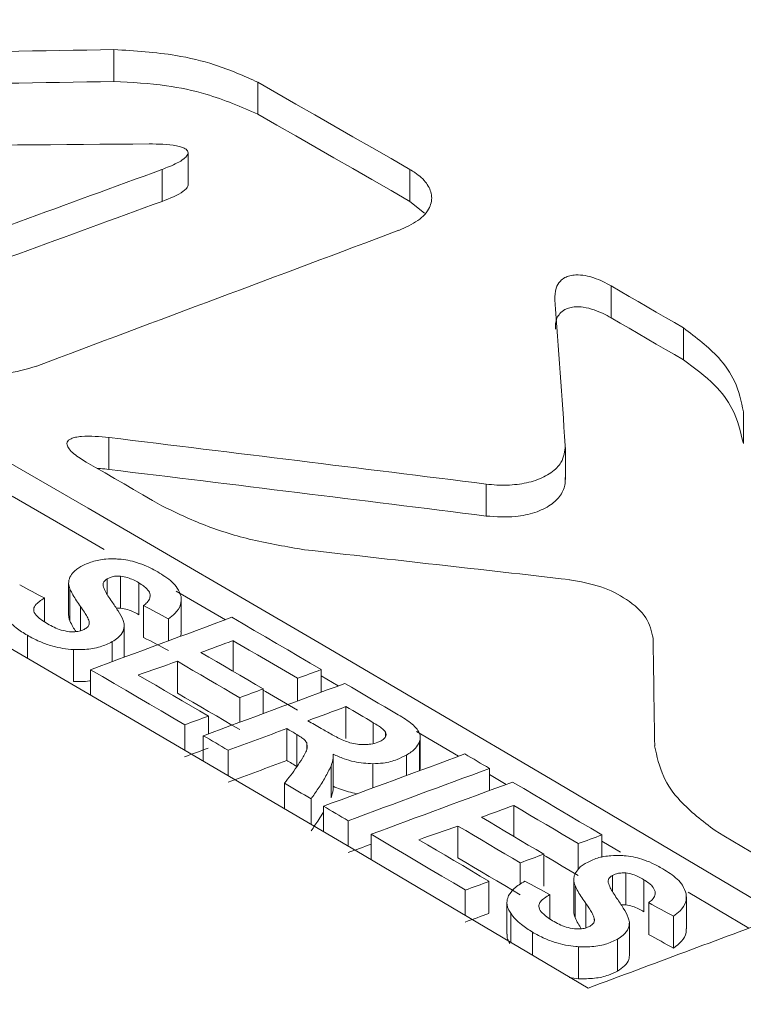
# Model space of a CAD drawing. Header units: millimetres. Extents: x 0 to 1260, y 0 to 891.
# Tile 76 of 93: x 996.6 to 1004, y 759.92 to 770. Entities that reach past the tile are written whole.
import ezdxf

# ---------------------------------------------------------------- set-up
doc = ezdxf.new("R2010")
doc.units = ezdxf.units.MM
doc.header["$LTSCALE"] = 3

msp = doc.modelspace()

# ---------------------------------------------------------------- linework, layer by layer
at = {"color": 7, "linetype": 'Continuous', "lineweight": 15}
for p, q in [((997.569, 769.367), (997.569, 769.694)), ((999.041, 769.032), (999.041, 769.359)), ((998.327, 768.311), (998.327, 768.637)), ((998.061, 768.14), (998.061, 768.467)), ((1000.596, 768.139), (1000.596, 768.466)), ((1000.596, 768.139), (1000.744, 768.021)), ((1002.653, 766.949), (1002.653, 767.276)), ((1003.393, 766.518), (1003.393, 766.845)), ((1004.005, 765.661), (1004.005, 765.987)), ((997.518, 765.397), (997.518, 765.723)), ((1002.185, 765.294), (1002.185, 765.621)), ((1001.376, 764.92), (1001.376, 765.247)), ((997.636, 763.978), (997.636, 764.304)), ((997.105, 764.234), (997.105, 763.908)), ((997.822, 763.911), (997.822, 764.238)), ((997.118, 763.847), (997.118, 764.174)), ((998.708, 763.859), (998.204, 764.153)), ((996.858, 763.837), (996.858, 764.082)), ((997.871, 763.678), (997.871, 764.005)), ((998.257, 763.74), (998.257, 764.066)), ((997.316, 763.825), (997.316, 763.842)), ((997.674, 763.475), (997.674, 763.797)), ((998.125, 763.642), (998.125, 763.87)), ((998.787, 763.332), (998.787, 763.645)), ((997.154, 763.228), (997.154, 763.555)), ((998.217, 763.108), (998.217, 763.434)), ((997.329, 763.091), (997.329, 763.347)), ((999.689, 763.119), (999.689, 763.349)), ((999.863, 763.184), (999.689, 763.286)), ((999.447, 763.03), (999.447, 763.26)), ((999.096, 762.9), (999.096, 763.151)), ((998.855, 762.811), (998.855, 763.061)), ((999.941, 762.643), (999.941, 762.97)), ((998.292, 762.528), (998.292, 762.785)), ((998.534, 762.692), (998.534, 762.874)), ((999.335, 762.419), (999.335, 762.746)), ((999.439, 762.359), (999.439, 762.685)), ((1000.346, 762.668), (1000.346, 762.709)), ((1001.091, 762.462), (1000.663, 762.714)), ((998.482, 762.416), (998.482, 762.673)), ((1000.701, 762.328), (1000.701, 762.655)), ((998.736, 762.267), (998.736, 762.524)), ((999.81, 762.135), (999.81, 762.462)), ((999.789, 762.038), (999.789, 762.365)), ((1001.41, 762.111), (1001.41, 762.337)), ((1001.58, 762.174), (1001.41, 762.275)), ((999.312, 761.929), (999.312, 762.186)), ((999.584, 761.768), (999.584, 762.026)), ((999.71, 761.694), (999.71, 761.952)), ((1001.657, 761.643), (1001.657, 761.959)), ((999.964, 761.545), (999.964, 761.803)), ((1001.086, 761.422), (1001.086, 761.748)), ((1000.199, 761.406), (1000.199, 761.664)), ((1002.317, 761.307), (1002.317, 761.568)), ((1002.559, 761.428), (1002.559, 761.657)), ((1002.75, 761.482), (1002.559, 761.595)), ((1001.724, 761.156), (1001.724, 761.371)), ((1001.966, 761.133), (1001.966, 761.46)), ((1002.802, 760.941), (1002.802, 761.268)), ((1001.403, 760.857), (1001.403, 761.183)), ((1002.271, 761.201), (1002.271, 760.874)), ((1002.988, 760.872), (1002.988, 761.199)), ((1001.161, 760.836), (1001.161, 761.095)), ((1002.284, 760.812), (1002.284, 761.139)), ((1004.06, 760.703), (1003.441, 761.071)), ((1001.587, 760.968), (1001.587, 760.641)), ((1002.025, 760.8), (1002.025, 761.048)), ((1003.037, 760.637), (1003.037, 760.964)), ((1003.423, 760.696), (1003.423, 761.023)), ((1002.481, 760.785), (1002.481, 760.803)), ((1003.291, 760.498), (1003.291, 760.825)), ((1002.84, 760.428), (1002.84, 760.754)), ((1002.718, 760.265), (1002.718, 760.591)), ((1002.32, 760.186), (1002.32, 760.513)), ((1002.32, 760.186), (1002.224, 760.2))]:
    msp.add_line(p, q, dxfattribs=at)
at = {"color": 8, "linetype": 'Continuous', "lineweight": 15}
for p, q in [((997.501, 764.115), (997.501, 764.279)), ((997.227, 763.747), (997.227, 763.994)), ((996.684, 763.467), (996.684, 763.7)), ((997.552, 763.43), (997.552, 763.635)), ((1000.219, 762.592), (1000.219, 762.806)), ((999.541, 762.539), (999.541, 762.598)), ((1000.692, 762.315), (1000.692, 762.607)), ((1000.56, 762.266), (1000.56, 762.475)), ((1000.216, 762.139), (1000.216, 762.386)), ((1002.667, 761.077), (1002.667, 761.242)), ((1002.393, 760.707), (1002.393, 760.957)), ((1001.626, 760.56), (1001.626, 760.856)), ((1001.849, 760.427), (1001.849, 760.662))]:
    msp.add_line(p, q, dxfattribs=at)
at = {"color": 7, "linetype": 'Continuous', "lineweight": 15, "flags": 128}
for points in [[(985.482, 771.679), (987.846, 770.371), (990.21, 769.05), (992.575, 767.714), (994.939, 766.365), (997.304, 765.001), (999.668, 763.624), (1002.033, 762.233), (1004.397, 760.828)], [(1002.417, 760.089), (1000.052, 761.492), (997.688, 762.881), (995.323, 764.257), (992.959, 765.618), (990.594, 766.965), (988.23, 768.299), (985.865, 769.618), (983.501, 770.923)], [(1000.596, 768.466), (1000.402, 768.578), (1000.207, 768.69), (1000.013, 768.802), (999.819, 768.913), (999.624, 769.025), (999.43, 769.136), (999.236, 769.247), (999.041, 769.359)], [(999.041, 769.032), (999.236, 768.921), (999.43, 768.81), (999.624, 768.698), (999.819, 768.587), (1000.013, 768.475), (1000.207, 768.363), (1000.402, 768.251), (1000.596, 768.139)], [(1003.393, 766.845), (1003.301, 766.899), (1003.208, 766.953), (1003.115, 767.006), (1003.023, 767.06), (1002.93, 767.114), (1002.838, 767.168), (1002.745, 767.222), (1002.653, 767.276)], [(1002.653, 766.949), (1002.745, 766.895), (1002.838, 766.842), (1002.93, 766.788), (1003.023, 766.734), (1003.115, 766.68), (1003.208, 766.626), (1003.301, 766.572), (1003.393, 766.518)], [(997.284, 765.473), (997.381, 765.417), (997.478, 765.361), (997.575, 765.305), (997.672, 765.249), (997.768, 765.193), (997.865, 765.137), (997.962, 765.081), (998.059, 765.025)], [(997.469, 764.579), (997.304, 764.675), (996.529, 765.123)], [(999.689, 763.349), (999.575, 763.416), (999.461, 763.483), (999.346, 763.55), (999.232, 763.617), (999.118, 763.683), (999.004, 763.75), (998.89, 763.817), (998.775, 763.884)], [(998.787, 763.645), (998.87, 763.597), (998.952, 763.549), (999.035, 763.501), (999.117, 763.453), (999.2, 763.404), (999.282, 763.356), (999.365, 763.308), (999.447, 763.26)], [(999.096, 763.151), (999.017, 763.198), (998.937, 763.244), (998.857, 763.291), (998.777, 763.338), (998.698, 763.384), (998.618, 763.431), (998.538, 763.477), (998.458, 763.524)], [(998.217, 763.434), (998.297, 763.388), (998.376, 763.341), (998.456, 763.295), (998.536, 763.248), (998.616, 763.201), (998.695, 763.155), (998.775, 763.108), (998.855, 763.061)], [(997.329, 763.347), (997.45, 763.277), (997.57, 763.207), (997.69, 763.137), (997.81, 763.066), (997.931, 762.996), (998.051, 762.926), (998.171, 762.855), (998.292, 762.785)], [(998.534, 762.874), (998.444, 762.927), (998.355, 762.979), (998.265, 763.031), (998.175, 763.084), (998.086, 763.136), (997.996, 763.189), (997.906, 763.241), (997.817, 763.293)], [(1000.476, 762.887), (1000.408, 762.927), (1000.34, 762.967), (1000.271, 763.007), (1000.203, 763.048), (1000.134, 763.088), (1000.066, 763.128), (999.998, 763.168), (999.929, 763.208)], [(998.855, 762.735), (998.775, 762.781), (998.695, 762.828), (998.616, 762.875), (998.536, 762.921), (998.456, 762.968), (998.376, 763.015), (998.297, 763.061), (998.217, 763.108)], [(999.447, 762.933), (999.365, 762.981), (999.282, 763.03), (999.2, 763.078), (999.117, 763.126), (999.096, 763.138)], [(999.941, 762.97), (999.975, 762.95), (1000.01, 762.929), (1000.045, 762.909), (1000.08, 762.888), (1000.115, 762.868), (1000.15, 762.847), (1000.184, 762.827), (1000.219, 762.806)], [(999.687, 762.747), (999.67, 762.757), (999.653, 762.767), (999.636, 762.777), (999.619, 762.787), (999.603, 762.797), (999.586, 762.806), (999.569, 762.816), (999.552, 762.826)], [(999.335, 762.746), (999.348, 762.738), (999.361, 762.731), (999.374, 762.723), (999.387, 762.716), (999.4, 762.708), (999.413, 762.701), (999.426, 762.693), (999.439, 762.685)], [(998.482, 762.673), (998.514, 762.655), (998.546, 762.636), (998.578, 762.617), (998.609, 762.599), (998.641, 762.58), (998.673, 762.562), (998.704, 762.543), (998.736, 762.524)], [(1001.41, 762.337), (1001.378, 762.356), (1001.346, 762.375), (1001.315, 762.393), (1001.283, 762.412), (1001.251, 762.431), (1001.22, 762.449), (1001.188, 762.468), (1001.157, 762.486)], [(999.439, 762.359), (999.426, 762.366), (999.413, 762.374), (999.4, 762.382), (999.387, 762.389), (999.374, 762.397), (999.361, 762.404), (999.348, 762.412), (999.335, 762.419)], [(999.312, 762.186), (999.346, 762.166), (999.38, 762.146), (999.414, 762.126), (999.448, 762.106), (999.482, 762.086), (999.516, 762.066), (999.55, 762.046), (999.584, 762.026)], [(1002.559, 761.657), (1002.444, 761.725), (1002.33, 761.793), (1002.216, 761.86), (1002.102, 761.928), (1001.988, 761.996), (1001.873, 762.063), (1001.759, 762.131), (1001.645, 762.198)], [(999.71, 761.952), (999.741, 761.934), (999.773, 761.915), (999.805, 761.896), (999.837, 761.877), (999.868, 761.859), (999.9, 761.84), (999.932, 761.821), (999.964, 761.803)], [(1001.657, 761.959), (1001.739, 761.91), (1001.822, 761.861), (1001.904, 761.812), (1001.987, 761.764), (1002.069, 761.715), (1002.152, 761.666), (1002.234, 761.617), (1002.317, 761.568)], [(1001.966, 761.46), (1001.886, 761.507), (1001.806, 761.554), (1001.727, 761.602), (1001.647, 761.649), (1001.567, 761.696), (1001.488, 761.743), (1001.408, 761.79), (1001.328, 761.838)], [(1001.086, 761.748), (1001.166, 761.701), (1001.246, 761.654), (1001.326, 761.607), (1001.405, 761.56), (1001.485, 761.512), (1001.565, 761.465), (1001.645, 761.418), (1001.724, 761.371)], [(1003.716, 761.701), (1003.807, 761.647), (1003.898, 761.593), (1003.989, 761.539), (1004.08, 761.485), (1004.171, 761.43), (1004.262, 761.376), (1004.353, 761.322), (1004.445, 761.268)], [(1000.199, 761.664), (1000.319, 761.593), (1000.439, 761.522), (1000.56, 761.451), (1000.68, 761.38), (1000.8, 761.308), (1000.921, 761.237), (1001.041, 761.166), (1001.161, 761.095)], [(1001.403, 761.183), (1001.314, 761.237), (1001.224, 761.29), (1001.135, 761.343), (1001.045, 761.396), (1000.955, 761.449), (1000.866, 761.502), (1000.776, 761.555), (1000.686, 761.608)], [(1001.724, 761.044), (1001.645, 761.091), (1001.565, 761.139), (1001.485, 761.186), (1001.405, 761.233), (1001.326, 761.28), (1001.246, 761.327), (1001.166, 761.375), (1001.086, 761.422)], [(1002.317, 761.241), (1002.234, 761.29), (1002.152, 761.339), (1002.069, 761.388), (1001.987, 761.437), (1001.966, 761.449)]]:
    msp.add_lwpolyline(points, dxfattribs=at)
at = {"color": 7, "linetype": 'Continuous', "lineweight": 15}
for centre, major_axis, ratio, start_param, end_param in [((1003.804, 233.576), (948.996, 17.263), 0.564867, 1.567091, 1.571778), ((1003.804, 233.576), (948.418, 17.252), 0.564867, 1.567095, 1.571785), ((1002.018, 232.545), (936.01, 6.3), 0.572842, 1.57131, 1.577056), ((1007.496, 235.708), (2518.212, 956.866), 0.186533, 1.503774, 1.504933), ((1007.496, 235.708), (2516.678, 956.283), 0.186533, 1.503776, 1.504936), ((1000.374, 231.596), (2643.492, 1027.935), 0.176613, 1.502186, 1.503584), ((1001.965, 232.515), (-25.455, 743.417), 0.035569, 5.510846, 5.513725), ((996.902, 229.592), (758.292, -174.956), 0.679587, 1.720499, 1.725524), ((996.902, 229.592), (757.83, -174.849), 0.679587, 1.720495, 1.725523), ((995.542, 228.807), (774.941, -155.54), 0.671144, 1.696148, 1.699615), ((995.322, 228.68), (-354.315, 553.413), 0.605656, 5.46689, 5.467409), ((995.748, 228.926), (-351.06, 555.364), 0.602351, 5.468771, 5.469295), ((984.225, 222.274), (2604.737, 1005.945), 0.17957, 1.495985, 1.496539), ((995.748, 228.926), (-350.846, 555.026), 0.602351, 5.468768, 5.469292), ((983.138, 221.646), (2590.129, 997.658), 0.18071, 1.495276, 1.495403), ((1002.998, 233.111), (-5.604, 755.006), 0.007487, 5.489499, 5.491547), ((984.271, 222.3), (2394.924, 886.967), 0.197413, 1.492006, 1.492172), ((980.027, 219.851), (2601.205, 1003.941), 0.179844, 1.493956, 1.494048), ((978.945, 219.226), (2597.837, 1002.03), 0.180106, 1.493379, 1.493935), ((980.051, 219.864), (2612.044, 1010.091), 0.179005, 1.49441, 1.494503), ((977.715, 218.516), (2605.209, 1006.212), 0.179533, 1.493055, 1.493204), ((980.014, 219.843), (2571.116, 986.872), 0.182214, 1.493785, 1.493879), ((977.734, 218.527), (2602.965, 1004.939), 0.179707, 1.493248, 1.493478), ((980.014, 219.843), (2569.55, 986.271), 0.182214, 1.493781, 1.493875), ((973.29, 215.961), (2597.837, 1002.03), 0.180106, 1.490736, 1.491292), ((977.734, 218.527), (2601.379, 1004.327), 0.179707, 1.493243, 1.493473), ((972.047, 215.243), (2604.737, 1005.945), 0.17957, 1.490312, 1.490865), ((970.959, 214.615), (2604.737, 1005.945), 0.17957, 1.489805, 1.490359), ((969.962, 214.04), (2590.129, 997.658), 0.18071, 1.489096, 1.489223), ((972.3, 215.39), (2394.924, 886.967), 0.197413, 1.485826, 1.485992), ((966.783, 212.205), (2601.205, 1003.941), 0.179844, 1.487775, 1.487868), ((972.047, 215.243), (2603.151, 1005.332), 0.17957, 1.490769, 1.490859), ((966.739, 212.18), (2612.044, 1010.091), 0.179005, 1.48823, 1.488322), ((966.956, 212.304), (2571.116, 986.872), 0.182214, 1.487605, 1.487699), ((995.062, 228.53), (-354.299, 553.422), 0.60564, 5.455781, 5.456301), ((995.519, 228.794), (-351.06, 555.364), 0.602351, 5.457646, 5.458169), ((966.956, 212.304), (2569.55, 986.271), 0.182214, 1.487597, 1.487691), ((958.524, 207.437), (2661.899, 1038.38), 0.175241, 1.485349, 1.486091), ((995.519, 228.794), (-350.846, 555.026), 0.602351, 5.457636, 5.45816)]:
    msp.add_ellipse(centre, major_axis=major_axis, ratio=ratio, start_param=start_param, end_param=end_param, dxfattribs=at)
for points, knots in [([(973.943, 707.328), (977.353, 708.212), (984.181, 709.983), (994.298, 712.798), (1004.205, 715.846), (1013.76, 719.224), (1022.385, 722.795), (1029.91, 726.631), (1036.362, 730.634), (1042.253, 734.919), (1048.034, 739.8), (1053.747, 745.234), (1059.717, 751.099), (1065.841, 756.905), (1072.443, 762.517), (1079.595, 767.598), (1087.351, 772.05), (1095.376, 775.998), (1103.82, 779.65), (1112.712, 783.129), (1121.962, 786.491), (1128.326, 788.69), (1131.508, 789.79)], [0, 0, 0, 0, 0.051658, 0.103451, 0.155176, 0.206737, 0.2582, 0.301639, 0.345242, 0.388927, 0.432477, 0.486699, 0.541062, 0.59534, 0.64939, 0.703348, 0.751777, 0.800326, 0.848961, 0.897507, 0.948751, 1, 1, 1, 1]), ([(1131.609, 789.559), (1128.426, 788.477), (1122.059, 786.314), (1114.856, 783.731), (1107.233, 780.851), (1099.277, 777.642), (1090.877, 773.726), (1084.558, 770.344), (1079.28, 767.211), (1073.746, 763.363), (1068.101, 758.777), (1061.979, 753.206), (1055.359, 746.678), (1048.493, 740.08), (1041.825, 734.403), (1035.257, 729.634), (1027.705, 725.274), (1018.793, 721.105), (1008.673, 717.22), (997.441, 713.572), (985.856, 710.226), (977.968, 708.134), (974.023, 707.088)], [0, 0, 0, 0, 0.051216, 0.102447, 0.117423, 0.177348, 0.236657, 0.266552, 0.296442, 0.341252, 0.386149, 0.431032, 0.499132, 0.567219, 0.615226, 0.663196, 0.712798, 0.762427, 0.821385, 0.88038, 0.940184, 1, 1, 1, 1]), ([(974.284, 705.612), (977.729, 706.386), (984.621, 707.937), (994.711, 710.382), (1004.499, 713.017), (1013.534, 715.806), (1021.881, 718.842), (1029.545, 722.145), (1036.685, 725.946), (1042.556, 729.859), (1047.393, 733.631), (1052.792, 738.294), (1059.058, 744.311), (1066.407, 751.596), (1072.914, 757.532), (1078.672, 762.055), (1083.32, 765.308), (1088.328, 768.407), (1094.712, 771.978), (1102.611, 775.915), (1112.105, 780.146), (1121.904, 784.187), (1128.578, 786.791), (1131.917, 788.094)], [0, 0, 0, 0, 0.05109, 0.1022, 0.151087, 0.200104, 0.243454, 0.28707, 0.331827, 0.377103, 0.410479, 0.443864, 0.510992, 0.578065, 0.64519, 0.678554, 0.712014, 0.745785, 0.77965, 0.83443, 0.889394, 0.944676, 1, 1, 1, 1]), ([(1017.369, 748.191), (1014.933, 748.967), (1010.043, 750.525), (1003.043, 753.232), (996.321, 756.206), (990.055, 759.413), (984.304, 762.8), (979.068, 766.357), (974.333, 770.117), (970.556, 773.636), (968.548, 775.918), (967.73, 776.847)], [0, 0, 0, 0, 0.112907, 0.226593, 0.342745, 0.459753, 0.572661, 0.686357, 0.80253, 0.919556, 1, 1, 1, 1]), ([(966.382, 776.71), (967.555, 775.392), (969.908, 772.747), (974.241, 768.889), (979.164, 765.119), (984.647, 761.522), (990.596, 758.133), (996.988, 754.954), (1003.886, 751.98), (1010.659, 749.435), (1015.213, 748.001), (1017.196, 747.376)], [0, 0, 0, 0, 0.111688, 0.224157, 0.339066, 0.454808, 0.566729, 0.679415, 0.794527, 0.910482, 1, 1, 1, 1]), ([(1017.236, 748.041), (1014.588, 748.865), (1009.272, 750.519), (1001.658, 753.465), (994.354, 756.755), (988.038, 760.117), (982.695, 763.406), (978.203, 766.558), (974.119, 769.868), (970.477, 773.274), (968.468, 775.613), (967.478, 776.766)], [0, 0, 0, 0, 0.121601, 0.244244, 0.371536, 0.500042, 0.598872, 0.698265, 0.799415, 0.901167, 1, 1, 1, 1]), ([(1017.144, 747.273), (1015.157, 747.898), (1010.688, 749.305), (1004.037, 751.795), (997.194, 754.726), (990.696, 757.936), (984.689, 761.35), (979.23, 764.923), (974.334, 768.646), (969.915, 772.549), (967.488, 775.274), (966.269, 776.642)], [0, 0, 0, 0, 0.089518, 0.201425, 0.314111, 0.429233, 0.545192, 0.656896, 0.769364, 0.884258, 1, 1, 1, 1]), ([(999.041, 769.359), (998.899, 769.423), (998.642, 769.538), (998.14, 769.658), (997.783, 769.68), (997.569, 769.694)], [0, 0, 0, 0, 0.336142, 0.602804, 1, 1, 1, 1]), ([(997.569, 769.367), (997.75, 769.357), (998.074, 769.34), (998.584, 769.231), (998.87, 769.106), (999.041, 769.032)], [0, 0, 0, 0, 0.336129, 0.602792, 1, 1, 1, 1]), ([(997.928, 768.728), (998.023, 768.727), (998.139, 768.726), (998.262, 768.696), (998.303, 768.678), (998.324, 768.656), (998.329, 768.635), (998.318, 768.606), (998.262, 768.553), (998.167, 768.508), (998.086, 768.477), (998.061, 768.467)], [0, 0, 0, 0, 0.322147, 0.388968, 0.456488, 0.495393, 0.534393, 0.583445, 0.66561, 0.896453, 1, 1, 1, 1]), ([(1000.482, 767.843), (1000.551, 767.874), (1000.69, 767.936), (1000.806, 768.069), (1000.829, 768.205), (1000.772, 768.33), (1000.681, 768.415), (1000.613, 768.456), (1000.596, 768.466)], [0, 0, 0, 0, 0.207122, 0.415502, 0.594942, 0.764003, 0.941341, 1, 1, 1, 1]), ([(998.061, 768.14), (998.141, 768.171), (998.238, 768.208), (998.311, 768.272), (998.328, 768.296), (998.326, 768.309), (998.326, 768.311)], [0, 0, 0, 0, 0.6901573, 0.8332632, 0.977862, 1, 1, 1, 1]), ([(1002.653, 767.276), (1002.597, 767.305), (1002.517, 767.348), (1002.39, 767.383), (1002.303, 767.391), (1002.23, 767.381), (1002.174, 767.359), (1002.121, 767.316), (1002.078, 767.238), (1002.078, 767.172), (1002.078, 767.131)], [0, 0, 0, 0, 0.233468, 0.334879, 0.437357, 0.500771, 0.564264, 0.64624, 0.780236, 1, 1, 1, 1]), ([(1002.083, 766.833), (1002.083, 766.871), (1002.084, 766.925), (1002.126, 766.993), (1002.17, 767.031), (1002.228, 767.054), (1002.294, 767.064), (1002.383, 767.058), (1002.513, 767.024), (1002.598, 766.978), (1002.653, 766.949)], [0, 0, 0, 0, 0.213712, 0.307939, 0.402911, 0.470091, 0.537387, 0.622232, 0.75924, 1, 1, 1, 1]), ([(1004.005, 765.987), (1003.983, 766.093), (1003.944, 766.285), (1003.741, 766.581), (1003.522, 766.747), (1003.393, 766.845)], [0, 0, 0, 0, 0.336538, 0.61193, 1, 1, 1, 1]), ([(995.445, 766.533), (995.537, 766.491), (995.722, 766.407), (996.079, 766.357), (996.45, 766.36), (996.672, 766.423), (996.778, 766.454)], [0, 0, 0, 0, 0.243855, 0.486429, 0.754414, 1, 1, 1, 1]), ([(1003.393, 766.518), (1003.506, 766.435), (1003.712, 766.283), (1003.93, 765.99), (1003.977, 765.782), (1004.005, 765.661)], [0, 0, 0, 0, 0.336485, 0.611862, 1, 1, 1, 1]), ([(997.518, 765.723), (997.424, 765.733), (997.308, 765.745), (997.178, 765.728), (997.132, 765.715), (997.103, 765.696), (997.088, 765.674), (997.087, 765.643), (997.121, 765.584), (997.196, 765.526), (997.264, 765.486), (997.284, 765.473)], [0, 0, 0, 0, 0.320047, 0.391282, 0.450159, 0.492415, 0.534805, 0.586204, 0.670518, 0.898917, 1, 1, 1, 1]), ([(1002.184, 765.642), (1002.179, 765.583), (1002.169, 765.483), (1002.046, 765.359), (1001.887, 765.28), (1001.691, 765.238), (1001.516, 765.233), (1001.411, 765.243), (1001.376, 765.247)], [0, 0, 0, 0, 0.243123, 0.412229, 0.581737, 0.742787, 0.912341, 1, 1, 1, 1]), ([(997.4, 765.406), (997.41, 765.406), (997.45, 765.406), (997.489, 765.401), (997.518, 765.397)], [0, 0, 0, 0, 0.252421, 1, 1, 1, 1]), ([(1001.376, 764.92), (1001.477, 764.914), (1001.648, 764.902), (1001.879, 764.951), (1002.041, 765.029), (1002.146, 765.134), (1002.185, 765.233), (1002.184, 765.294), (1002.184, 765.315)], [0, 0, 0, 0, 0.243121, 0.412444, 0.582176, 0.743238, 0.912599, 1, 1, 1, 1]), ([(998.059, 765.025), (998.203, 764.955), (998.487, 764.818), (998.983, 764.666), (999.337, 764.606), (999.517, 764.576)], [0, 0, 0, 0, 0.33683, 0.663852, 1, 1, 1, 1]), ([(997.231, 764.403), (997.217, 764.394), (997.189, 764.377), (997.147, 764.342), (997.129, 764.312), (997.118, 764.294)], [0, 0, 0, 0, 0.275653, 0.551495, 1, 1, 1, 1]), ([(997.592, 764.481), (997.556, 764.482), (997.472, 764.482), (997.342, 764.458), (997.267, 764.421), (997.231, 764.403)], [0, 0, 0, 0, 0.26779, 0.636766, 1, 1, 1, 1]), ([(998.017, 764.349), (997.98, 764.369), (997.913, 764.405), (997.783, 764.454), (997.673, 764.477), (997.601, 764.481), (997.592, 764.481)], [0, 0, 0, 0, 0.307767, 0.556153, 0.946024, 1, 1, 1, 1]), ([(997.118, 764.294), (997.114, 764.284), (997.107, 764.263), (997.103, 764.223), (997.112, 764.193), (997.118, 764.174)], [0, 0, 0, 0, 0.2607446, 0.5215251, 1, 1, 1, 1]), ([(997.501, 764.279), (997.51, 764.283), (997.532, 764.295), (997.575, 764.305), (997.612, 764.306), (997.632, 764.305), (997.636, 764.304)], [0, 0, 0, 0, 0.251561, 0.58867, 0.925943, 1, 1, 1, 1]), ([(997.636, 764.304), (997.661, 764.3), (997.708, 764.293), (997.769, 764.267), (997.804, 764.248), (997.822, 764.238)], [0, 0, 0, 0, 0.343009, 0.66762, 1, 1, 1, 1]), ([(998.255, 764.096), (998.245, 764.126), (998.219, 764.201), (998.122, 764.284), (998.042, 764.333), (998.017, 764.349)], [0, 0, 0, 0, 0.307954, 0.783787, 1, 1, 1, 1]), ([(997.458, 764.206), (997.457, 764.213), (997.456, 764.229), (997.468, 764.256), (997.49, 764.271), (997.501, 764.279)], [0, 0, 0, 0, 0.259332, 0.620655, 1, 1, 1, 1]), ([(997.547, 764.046), (997.533, 764.066), (997.509, 764.101), (997.475, 764.154), (997.464, 764.189), (997.458, 764.206)], [0, 0, 0, 0, 0.372869, 0.685106, 1, 1, 1, 1]), ([(997.822, 764.238), (997.839, 764.227), (997.871, 764.207), (997.912, 764.171), (997.933, 764.141), (997.937, 764.121), (997.938, 764.118)], [0, 0, 0, 0, 0.3139572, 0.5770137, 0.9310844, 1, 1, 1, 1]), ([(1002.227, 764.269), (1002.338, 764.249), (1002.559, 764.208), (1002.828, 764.067), (1003.034, 763.886), (1003.066, 763.741), (1003.082, 763.669)], [0, 0, 0, 0, 0.240827, 0.480486, 0.743599, 1, 1, 1, 1]), ([(997.118, 764.174), (997.128, 764.153), (997.148, 764.113), (997.186, 764.053), (997.214, 764.014), (997.227, 763.994)], [0, 0, 0, 0, 0.334772, 0.667194, 1, 1, 1, 1]), ([(997.938, 764.118), (997.938, 764.106), (997.938, 764.077), (997.913, 764.038), (997.884, 764.015), (997.871, 764.005)], [0, 0, 0, 0, 0.290887, 0.694113, 1, 1, 1, 1]), ([(998.125, 763.87), (998.148, 763.887), (998.207, 763.931), (998.258, 764.01), (998.256, 764.07), (998.255, 764.096)], [0, 0, 0, 0, 0.2732539, 0.6737722, 1, 1, 1, 1]), ([(996.748, 763.972), (996.752, 763.984), (996.762, 764.011), (996.805, 764.047), (996.841, 764.07), (996.858, 764.082)], [0, 0, 0, 0, 0.272873, 0.631433, 1, 1, 1, 1]), ([(997.227, 763.994), (997.241, 763.975), (997.265, 763.94), (997.297, 763.89), (997.309, 763.858), (997.316, 763.842)], [0, 0, 0, 0, 0.395793, 0.696889, 1, 1, 1, 1]), ([(997.674, 763.806), (997.671, 763.821), (997.66, 763.871), (997.612, 763.951), (997.568, 764.014), (997.547, 764.046)], [0, 0, 0, 0, 0.188843, 0.592697, 1, 1, 1, 1]), ([(996.46, 763.889), (996.475, 763.869), (996.505, 763.83), (996.579, 763.765), (996.644, 763.724), (996.684, 763.7)], [0, 0, 0, 0, 0.282995, 0.565759, 1, 1, 1, 1]), ([(996.89, 763.817), (996.869, 763.83), (996.829, 763.854), (996.778, 763.897), (996.748, 763.937), (996.748, 763.964), (996.748, 763.972)], [0, 0, 0, 0, 0.294478, 0.546772, 0.867237, 1, 1, 1, 1]), ([(997.118, 763.847), (997.114, 763.858), (997.107, 763.878), (997.106, 763.898), (997.105, 763.908)], [0, 0, 0, 0, 0.519977, 1, 1, 1, 1]), ([(997.636, 763.978), (997.623, 763.979), (997.609, 763.98), (997.595, 763.978), (997.593, 763.978)], [0, 0, 0, 0, 0.853128, 1, 1, 1, 1]), ([(997.822, 763.911), (997.804, 763.921), (997.768, 763.94), (997.708, 763.966), (997.66, 763.974), (997.636, 763.978)], [0, 0, 0, 0, 0.335515, 0.658074, 1, 1, 1, 1]), ([(997.113, 763.737), (997.084, 763.741), (997.026, 763.751), (996.954, 763.782), (996.911, 763.805), (996.89, 763.817)], [0, 0, 0, 0, 0.338172, 0.664982, 1, 1, 1, 1]), ([(997.18, 763.738), (997.169, 763.754), (997.146, 763.79), (997.128, 763.827), (997.118, 763.847)], [0, 0, 0, 0, 0.449973, 1, 1, 1, 1]), ([(997.316, 763.842), (997.316, 763.835), (997.318, 763.818), (997.307, 763.789), (997.284, 763.773), (997.272, 763.765)], [0, 0, 0, 0, 0.254589, 0.623783, 1, 1, 1, 1]), ([(997.552, 763.635), (997.572, 763.648), (997.621, 763.679), (997.669, 763.739), (997.672, 763.785), (997.674, 763.806)], [0, 0, 0, 0, 0.2759664, 0.6697832, 1, 1, 1, 1]), ([(996.684, 763.7), (996.723, 763.678), (996.796, 763.639), (996.942, 763.585), (997.064, 763.56), (997.146, 763.555), (997.154, 763.555)], [0, 0, 0, 0, 0.300598, 0.547757, 0.951447, 1, 1, 1, 1]), ([(997.272, 763.765), (997.261, 763.759), (997.236, 763.747), (997.18, 763.735), (997.137, 763.736), (997.113, 763.737)], [0, 0, 0, 0, 0.251253, 0.575585, 1, 1, 1, 1]), ([(998.254, 763.74), (998.256, 763.727), (998.258, 763.709), (998.248, 763.692), (998.245, 763.687)], [0, 0, 0, 0, 0.6907774, 1, 1, 1, 1]), ([(997.154, 763.555), (997.193, 763.554), (997.286, 763.553), (997.431, 763.576), (997.512, 763.616), (997.552, 763.635)], [0, 0, 0, 0, 0.267266, 0.64534, 1, 1, 1, 1]), ([(997.329, 763.237), (997.326, 763.236), (997.271, 763.223), (997.211, 763.226), (997.154, 763.228)], [0, 0, 0, 0, 0.068789, 1, 1, 1, 1]), ([(1000.668, 762.741), (1000.652, 762.758), (1000.618, 762.794), (1000.551, 762.841), (1000.501, 762.872), (1000.476, 762.887)], [0, 0, 0, 0, 0.318936, 0.658116, 1, 1, 1, 1]), ([(1000.219, 762.806), (1000.238, 762.795), (1000.271, 762.775), (1000.317, 762.744), (1000.336, 762.721), (1000.346, 762.709)], [0, 0, 0, 0, 0.379501, 0.6858882, 1, 1, 1, 1]), ([(999.439, 762.685), (999.453, 762.676), (999.481, 762.659), (999.52, 762.631), (999.534, 762.609), (999.541, 762.598)], [0, 0, 0, 0, 0.348381, 0.667621, 1, 1, 1, 1]), ([(999.981, 762.601), (999.961, 762.609), (999.895, 762.632), (999.799, 762.683), (999.724, 762.726), (999.687, 762.747)], [0, 0, 0, 0, 0.1881424, 0.5926448, 1, 1, 1, 1]), ([(1000.346, 762.709), (1000.349, 762.699), (1000.355, 762.678), (1000.339, 762.646), (1000.315, 762.63), (1000.303, 762.621)], [0, 0, 0, 0, 0.329045, 0.660641, 1, 1, 1, 1]), ([(1000.692, 762.607), (1000.696, 762.619), (1000.703, 762.643), (1000.701, 762.689), (1000.681, 762.72), (1000.668, 762.741)], [0, 0, 0, 0, 0.268536, 0.518846, 1, 1, 1, 1]), ([(999.541, 762.598), (999.543, 762.58), (999.548, 762.545), (999.527, 762.493), (999.507, 762.46), (999.497, 762.443)], [0, 0, 0, 0, 0.332856, 0.663489, 1, 1, 1, 1]), ([(1000.16, 762.583), (1000.143, 762.582), (1000.11, 762.58), (1000.049, 762.585), (1000.007, 762.595), (999.981, 762.601)], [0, 0, 0, 0, 0.274432, 0.542111, 1, 1, 1, 1]), ([(1000.303, 762.621), (1000.291, 762.616), (1000.261, 762.6), (1000.21, 762.587), (1000.172, 762.584), (1000.16, 762.583)], [0, 0, 0, 0, 0.277677, 0.761755, 1, 1, 1, 1]), ([(1000.56, 762.475), (1000.577, 762.485), (1000.611, 762.506), (1000.662, 762.55), (1000.681, 762.586), (1000.692, 762.607)], [0, 0, 0, 0, 0.280516, 0.561312, 1, 1, 1, 1]), ([(999.789, 762.365), (999.793, 762.376), (999.801, 762.397), (999.81, 762.437), (999.81, 762.466), (999.809, 762.483)], [0, 0, 0, 0, 0.281627, 0.563321, 1, 1, 1, 1]), ([(999.809, 762.483), (999.846, 762.467), (999.914, 762.438), (1000.047, 762.397), (1000.151, 762.39), (1000.216, 762.386)], [0, 0, 0, 0, 0.305454, 0.566734, 1, 1, 1, 1]), ([(1000.216, 762.386), (1000.252, 762.387), (1000.339, 762.391), (1000.46, 762.423), (1000.529, 762.459), (1000.56, 762.475)], [0, 0, 0, 0, 0.278824, 0.681696, 1, 1, 1, 1]), ([(1003.098, 762.568), (1003.121, 762.462), (1003.162, 762.268), (1003.367, 761.969), (1003.588, 761.8), (1003.716, 761.701)], [0, 0, 0, 0, 0.336299, 0.614251, 1, 1, 1, 1]), ([(999.497, 762.443), (999.477, 762.413), (999.439, 762.355), (999.379, 762.269), (999.334, 762.214), (999.312, 762.186)], [0, 0, 0, 0, 0.344738, 0.672142, 1, 1, 1, 1]), ([(999.584, 762.026), (999.609, 762.061), (999.66, 762.134), (999.732, 762.246), (999.77, 762.325), (999.789, 762.365)], [0, 0, 0, 0, 0.314458, 0.656679, 1, 1, 1, 1]), ([(999.81, 762.135), (999.81, 762.131), (999.81, 762.116), (999.805, 762.083), (999.795, 762.055), (999.789, 762.038)], [0, 0, 0, 0, 0.12525, 0.468442, 1, 1, 1, 1]), ([(1000.051, 762.078), (999.994, 762.092), (999.908, 762.112), (999.834, 762.145), (999.809, 762.156)], [0, 0, 0, 0, 0.658186, 1, 1, 1, 1]), ([(999.71, 761.889), (999.695, 761.864), (999.656, 761.8), (999.611, 761.737), (999.584, 761.699)], [0, 0, 0, 0, 0.392856, 1, 1, 1, 1]), ([(1002.396, 761.37), (1002.383, 761.361), (1002.355, 761.344), (1002.313, 761.309), (1002.295, 761.279), (1002.284, 761.261)], [0, 0, 0, 0, 0.275705, 0.551603, 1, 1, 1, 1]), ([(1002.758, 761.447), (1002.722, 761.447), (1002.638, 761.448), (1002.508, 761.425), (1002.433, 761.388), (1002.396, 761.37)], [0, 0, 0, 0, 0.267885, 0.635395, 1, 1, 1, 1]), ([(1003.183, 761.31), (1003.146, 761.331), (1003.079, 761.368), (1002.949, 761.418), (1002.839, 761.442), (1002.767, 761.446), (1002.758, 761.447)], [0, 0, 0, 0, 0.308315, 0.556235, 0.945193, 1, 1, 1, 1]), ([(1002.667, 761.242), (1002.676, 761.247), (1002.698, 761.258), (1002.741, 761.268), (1002.778, 761.269), (1002.798, 761.268), (1002.802, 761.268)], [0, 0, 0, 0, 0.252114, 0.590781, 0.929398, 1, 1, 1, 1]), ([(1002.802, 761.268), (1002.826, 761.264), (1002.874, 761.256), (1002.935, 761.229), (1002.97, 761.209), (1002.988, 761.199)], [0, 0, 0, 0, 0.343657, 0.667965, 1, 1, 1, 1]), ([(1003.42, 761.054), (1003.41, 761.084), (1003.385, 761.16), (1003.288, 761.244), (1003.208, 761.294), (1003.183, 761.31)], [0, 0, 0, 0, 0.308134, 0.78344, 1, 1, 1, 1]), ([(1001.771, 761.184), (1001.751, 761.172), (1001.711, 761.149), (1001.649, 761.101), (1001.622, 761.061), (1001.604, 761.036)], [0, 0, 0, 0, 0.27458, 0.5493323, 1, 1, 1, 1]), ([(1002.284, 761.261), (1002.28, 761.25), (1002.272, 761.23), (1002.269, 761.189), (1002.278, 761.159), (1002.284, 761.139)], [0, 0, 0, 0, 0.259992, 0.520003, 1, 1, 1, 1]), ([(1002.624, 761.169), (1002.623, 761.176), (1002.621, 761.192), (1002.633, 761.218), (1002.653, 761.234), (1002.665, 761.242), (1002.667, 761.242)], [0, 0, 0, 0, 0.253972, 0.607299, 0.956514, 1, 1, 1, 1]), ([(1002.713, 761.007), (1002.699, 761.027), (1002.675, 761.063), (1002.642, 761.117), (1002.63, 761.152), (1002.624, 761.169)], [0, 0, 0, 0, 0.373053, 0.685181, 1, 1, 1, 1]), ([(1002.988, 761.199), (1003.005, 761.188), (1003.036, 761.168), (1003.083, 761.128), (1003.096, 761.096), (1003.104, 761.077)], [0, 0, 0, 0, 0.312673, 0.578118, 1, 1, 1, 1]), ([(1002.284, 761.139), (1002.294, 761.118), (1002.314, 761.077), (1002.352, 761.016), (1002.38, 760.977), (1002.393, 760.957)], [0, 0, 0, 0, 0.33521, 0.66741, 1, 1, 1, 1]), ([(1003.104, 761.077), (1003.104, 761.065), (1003.104, 761.036), (1003.079, 760.997), (1003.049, 760.974), (1003.037, 760.964)], [0, 0, 0, 0, 0.291197, 0.694759, 1, 1, 1, 1]), ([(1001.604, 761.036), (1001.598, 761.018), (1001.58, 760.973), (1001.593, 760.911), (1001.618, 760.87), (1001.626, 760.856)], [0, 0, 0, 0, 0.289414, 0.7603, 1, 1, 1, 1]), ([(1001.914, 760.938), (1001.918, 760.95), (1001.929, 760.977), (1001.972, 761.012), (1002.007, 761.036), (1002.025, 761.048)], [0, 0, 0, 0, 0.27594, 0.63295, 1, 1, 1, 1]), ([(1002.84, 760.763), (1002.837, 760.779), (1002.826, 760.829), (1002.778, 760.91), (1002.734, 760.975), (1002.713, 761.007)], [0, 0, 0, 0, 0.188476, 0.592532, 1, 1, 1, 1]), ([(1003.291, 760.825), (1003.314, 760.843), (1003.372, 760.886), (1003.424, 760.966), (1003.421, 761.026), (1003.42, 761.054)], [0, 0, 0, 0, 0.273178, 0.671676, 1, 1, 1, 1]), ([(1002.055, 760.779), (1002.034, 760.793), (1001.995, 760.817), (1001.944, 760.861), (1001.914, 760.902), (1001.914, 760.93), (1001.914, 760.938)], [0, 0, 0, 0, 0.294452, 0.546793, 0.867251, 1, 1, 1, 1]), ([(1002.284, 760.812), (1002.28, 760.823), (1002.272, 760.843), (1002.272, 760.864), (1002.271, 760.874)], [0, 0, 0, 0, 0.515648, 1, 1, 1, 1]), ([(1002.393, 760.957), (1002.407, 760.937), (1002.431, 760.902), (1002.463, 760.851), (1002.475, 760.819), (1002.481, 760.803)], [0, 0, 0, 0, 0.396257, 0.697114, 1, 1, 1, 1]), ([(1002.802, 760.941), (1002.789, 760.942), (1002.774, 760.943), (1002.759, 760.941), (1002.756, 760.941)], [0, 0, 0, 0, 0.814236, 1, 1, 1, 1]), ([(1002.988, 760.872), (1002.97, 760.883), (1002.934, 760.902), (1002.874, 760.929), (1002.826, 760.937), (1002.802, 760.941)], [0, 0, 0, 0, 0.3362322, 0.6584734, 1, 1, 1, 1]), ([(1001.626, 760.856), (1001.641, 760.835), (1001.671, 760.795), (1001.745, 760.729), (1001.81, 760.688), (1001.849, 760.662)], [0, 0, 0, 0, 0.282369, 0.564505, 1, 1, 1, 1]), ([(1002.279, 760.697), (1002.25, 760.702), (1002.192, 760.712), (1002.12, 760.743), (1002.077, 760.767), (1002.055, 760.779)], [0, 0, 0, 0, 0.338397, 0.665105, 1, 1, 1, 1]), ([(1002.348, 760.698), (1002.337, 760.715), (1002.312, 760.753), (1002.294, 760.792), (1002.284, 760.812)], [0, 0, 0, 0, 0.467356, 1, 1, 1, 1]), ([(1002.481, 760.803), (1002.482, 760.795), (1002.484, 760.778), (1002.473, 760.749), (1002.45, 760.733), (1002.438, 760.724)], [0, 0, 0, 0, 0.252898, 0.618847, 1, 1, 1, 1]), ([(1002.718, 760.591), (1002.739, 760.604), (1002.788, 760.636), (1002.835, 760.695), (1002.838, 760.742), (1002.84, 760.763)], [0, 0, 0, 0, 0.275853, 0.669129, 1, 1, 1, 1]), ([(1001.849, 760.662), (1001.889, 760.64), (1001.962, 760.6), (1002.107, 760.545), (1002.23, 760.519), (1002.311, 760.514), (1002.32, 760.513)], [0, 0, 0, 0, 0.301083, 0.547972, 0.950334, 1, 1, 1, 1]), ([(1002.438, 760.724), (1002.427, 760.719), (1002.402, 760.706), (1002.346, 760.694), (1002.303, 760.696), (1002.279, 760.697)], [0, 0, 0, 0, 0.251227, 0.576839, 1, 1, 1, 1]), ([(1003.42, 760.696), (1003.42, 760.684), (1003.422, 760.64), (1003.381, 760.569), (1003.32, 760.521), (1003.291, 760.498)], [0, 0, 0, 0, 0.171759, 0.608363, 1, 1, 1, 1]), ([(1001.616, 760.548), (1001.61, 760.559), (1001.596, 760.584), (1001.585, 760.616), (1001.59, 760.636), (1001.591, 760.641)], [0, 0, 0, 0, 0.3495981, 0.8448288, 1, 1, 1, 1]), ([(1002.32, 760.513), (1002.359, 760.512), (1002.452, 760.51), (1002.597, 760.532), (1002.679, 760.572), (1002.718, 760.591)], [0, 0, 0, 0, 0.266812, 0.645014, 1, 1, 1, 1]), ([(1002.84, 760.436), (1002.839, 760.419), (1002.837, 760.377), (1002.796, 760.316), (1002.744, 760.281), (1002.718, 760.265)], [0, 0, 0, 0, 0.276383, 0.651226, 1, 1, 1, 1]), ([(1002.718, 760.265), (1002.689, 760.25), (1002.621, 760.216), (1002.482, 760.185), (1002.375, 760.186), (1002.32, 760.186)], [0, 0, 0, 0, 0.2674052, 0.6207584, 1, 1, 1, 1])]:
    msp.add_open_spline(points, degree=3, knots=knots, dxfattribs=at)
at = {"color": 8, "linetype": 'Continuous', "lineweight": 15}
msp.add_open_spline([(1130.086, 787.112), (1127.126, 785.974), (1120.558, 783.448), (1110.572, 779.34), (1100.274, 774.692), (1090.672, 769.733), (1081.94, 764.405), (1073.936, 758.343), (1066.485, 751.557), (1059.96, 745.086), (1054.142, 739.46), (1048.896, 734.733), (1043.242, 730.225), (1036.99, 726.052), (1029.998, 722.258), (1022.25, 718.874), (1013.718, 715.747), (1004.573, 712.9), (994.79, 710.235), (984.694, 707.746), (977.803, 706.162), (974.357, 705.37)], degree=3, knots=[0, 0, 0, 0, 0.049557, 0.109958, 0.170797, 0.231611, 0.289309, 0.347539, 0.41529, 0.483087, 0.52826, 0.573432, 0.618544, 0.662472, 0.706385, 0.751997, 0.79763, 0.847064, 0.896661, 0.948314, 1, 1, 1, 1], dxfattribs=at)

doc.saveas('drawing.dxf')
